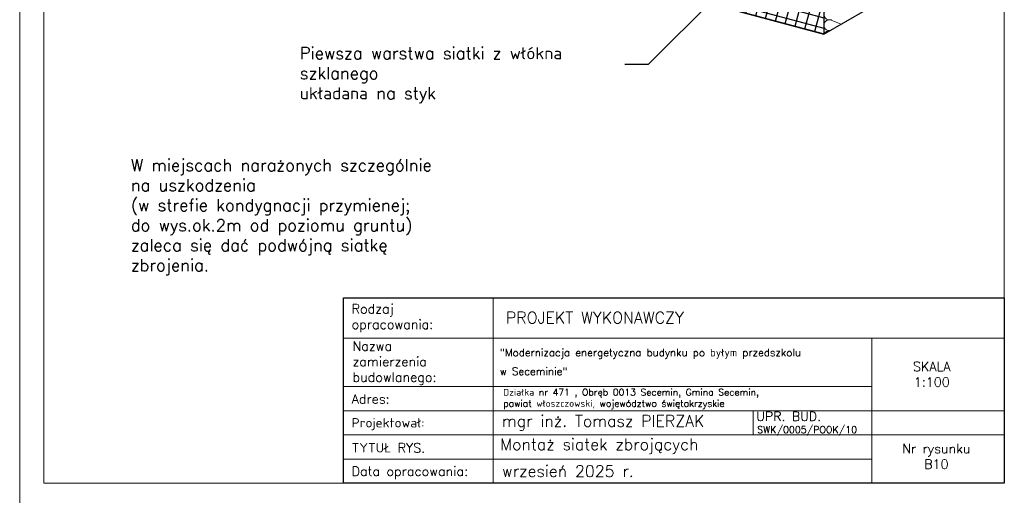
# Model space of a CAD drawing. Header units: millimetres. Extents: x 0 to 152651, y 46550 to 81081.
# Tile 105 of 109: x 146351 to 148401, y 78136 to 79127. Entities that reach past the tile are written whole.
import ezdxf

# ---------------------------------------------------------------- set-up
doc = ezdxf.new("R2010")
doc.units = ezdxf.units.MM
doc.layers.add('cienka', color=3, linetype='Continuous', lineweight=18)
doc.layers.add('opisy', color=4, linetype='Continuous', lineweight=18)
doc.styles.add('KASIA', font='romans.shx', dxfattribs={"height": 20})
doc.styles.get("Standard").update_dxf_attribs({"font": 'GOTHIC.TTF'})
doc.styles.add('style1', font='simplex.shx')
doc.dimstyles.new('ocieplenie', dxfattribs={"dimtxt": 40, "dimasz": 15, "dimexe": 10, "dimexo": 20, "dimgap": 6, "dimtad": 1, "dimdec": 0, "dimzin": 1, "dimtxsty": 'style1', "dimblk": 'SMALL', "dimcen": 50, "dimclrd": 8, "dimclre": 8, "dimclrt": 2, "dimadec": 0, "dimazin": 0, "dimtfac": 1, "dimtdec": 0, "dimtmove": 0, "dimatfit": 3, "dimfxl": 1, "dimarcsym": 0})

# ---------------------------------------------------------------- blocks, each defined once
blk = doc.blocks.new('_Small')
at = {"color": 0, "linetype": 'ByBlock', "lineweight": -2}
blk.add_circle((0, 0), 0.25, dxfattribs=at)

msp = doc.modelspace()

# ---------------------------------------------------------------- hatches: boundary and pattern name
h = msp.add_hatch()
h.set_pattern_fill('ANSI37', color=256, scale=6.666667, angle=30, style=0)
h.set_pattern_definition([(75, (172348.243, 73118.032), (-20.44543, 5.478336), []), (165, (172348.243, 73118.032), (-5.478336, -20.44543), [])])
h.paths.add_polyline_path([(148025.465, 79763.978), (147703.49, 79850.251), (147703.49, 79183.584), (148025.465, 79097.311)])

# ---------------------------------------------------------------- linework, layer by layer
for p, q in [((148025.465, 80097.311), (148025.465, 79097.311)), ((148024.033, 79097.695), (147059.539, 79356.13)), ((148025.465, 79097.311), (147059.539, 79356.13)), ((148025.465, 79097.311), (148225.877, 79213.019)), ((147703.49, 79183.584), (148025.465, 79097.311))]:
    msp.add_line(p, q)
at = {"color": 4, "lineweight": 0}
msp.add_line((148061.611, 79118.18), (148040.595, 79126.05), dxfattribs=at)
for centre, start, end in [((148036.659, 79137.987), 69.470237, 292.752216), ((148036.659, 79115.538), 69.470237, 275.19242), ((148036.659, 79093.09), 85.520504, 154.479496)]:
    msp.add_arc(centre, 11.224, start, end, dxfattribs=at)
at = {"layer": 'cienka'}
for p, q in [((146351.116, 81081.419), (146351.116, 78111.419)), ((146351.116, 78111.419), (146351.116, 81081.419)), ((146351.116, 78111.419), (146351.116, 81081.419)), ((146401.116, 78161.419), (146401.116, 81031.419)), ((146401.116, 78161.419), (146401.116, 81031.419)), ((148401.116, 81031.419), (148401.116, 78161.419)), ((147878.095, 78313.166), (147878.095, 78262.817)), ((148089.116, 78262.185), (148401.116, 78262.185)), ((148401.116, 78161.419), (146401.116, 78161.419))]:
    msp.add_line(p, q, dxfattribs=at)
at = {"layer": 'opisy', "linetype": 'Continuous', "lineweight": 0, "flags": 128}
for points in [[(147025.407, 78161.419), (147025.407, 78547.717), (147336.696, 78547.683), (147336.696, 78161.385)], [(148125.116, 78463.717), (148401.116, 78463.717), (148401.116, 78312.534), (148125.116, 78312.534)]]:
    msp.add_lwpolyline(points, close=True, dxfattribs=at)
for points in [[(147025.407, 78547.7), (148401.116, 78547.7), (148401.116, 78463.717), (147025.407, 78463.717)], [(148065.116, 78547.7), (148401.116, 78547.7)], [(147025.407, 78362.934), (148125.116, 78362.934), (148125.116, 78211.785), (147025.407, 78211.785)], [(147025.407, 78312.534), (148125.116, 78312.534), (148125.116, 78262.185), (147025.407, 78262.185)], [(148065.116, 78312.534), (148401.116, 78312.534)], [(147025.407, 78262.185), (148125.116, 78262.185), (148125.116, 78211.802), (147025.407, 78211.802)], [(147061.407, 78211.802), (148125.116, 78211.802), (148125.116, 78161.419), (147061.407, 78161.419)]]:
    msp.add_lwpolyline(points, dxfattribs=at)
at = {"layer": 'opisy', "lineweight": 25}
msp.add_lwpolyline([(147025.407, 78547.7), (148401.116, 78547.7), (148401.116, 78161.419), (147025.407, 78161.419)], close=True, dxfattribs=at)

# ---------------------------------------------------------------- texts
at = {"color": 2, "insert": (146934.29, 79069.783), "char_height": 25, "width": 680.50094, "attachment_point": 1}
msp.add_mtext('{\\Fromans|c0;Piewsza warstwa siatki z włókna szklanego\\Pukładana na styk}', dxfattribs=at)
at = {"layer": 'cienka', "insert": (146582.458, 78836.519), "char_height": 25, "width": 683.87757, "attachment_point": 1}
msp.add_mtext('\\pxt64;{\\Fromans|c0;W miejscach narażonych szczególnie na uszkodzenia \\Fromans|c238;^J\\Fromans|c0;(w strefie kondygnacji przymienej; do wys.ok.2m od poziomu gruntu) zaleca się dać podwójną siatkę zbrojenia.}', dxfattribs=at)
at = {"layer": 'opisy', "linetype": 'Continuous', "lineweight": 0, "attachment_point": 4, "style": 'KASIA'}
for s, insert, char_height, width in [('\\A1;{\\H0.80952x;Rodzaj opracowania:}', (147042.233, 78505.43), 24, 141.54434), ('\\A1;\\pxql;PROJEKT WYKONAWCZY', (147363.584, 78506.511), 24, 946.31605), ('\\A1;\\pxql;{\\H0.80952x;Nazwa \\Pzamierzenia\\Pbudowlanego:}', (147044.05, 78411.733), 24, 141.54434), ('\\A1;\\pxsm1.5,qj;"Modernizacja energetyczna budynku po byłym przedszkolu\\P\\pq*;w Seceminie"', (147350.693, 78414.233), 15.6, 766.2055), ('\\A1;\\pxqc;{\\H0.80952x;SKALA\\P1:100}', (147876.12, 78388.516), 24, 747.85817), ('\\A1;Działka nr 471 , Obręb 0013 Secemin, Gmina Secemin,\\Ppowiat włoszczowski, województwo świętokrzyskie', (147357.803, 78337.097), 14, 756.99257), ('\\A1;\\pxql;{\\H0.80952x;Adres:}', (147042.233, 78337.037), 24, 141.54434), ('\\A1;UPR. BUD.', (147884.605, 78301.001), 19.2, 598.28653), ('\\A1;\\pxql;{\\H0.80952x;Projektował:}', (147042.233, 78284.559), 24, 747.85817), ('\\A1;mgr inż. Tomasz PIERZAK', (147355.074, 78287.251), 24, 747.85817), ('\\A1;SWK/0005/POOK/10', (147886.611, 78270.709), 14.4, 448.7149), ('\\A1;\\pxql;{\\H0.80952x;TYTUŁ RYS.}', (147042.233, 78235.355), 24, 747.85817), ('\\A1;Montaż siatek zbrojących', (147351.798, 78238.585), 24, 747.85817), ('\\A1;\\pxqc;{\\H0.80952x;Nr rysunku\\PB10}', (147885.747, 78217.499), 24, 747.85817), ('\\A1;\\pxql;{\\H0.80952x;Data opracowania:}', (147042.233, 78183.317), 24, 747.85817), ('\\A1;wrzesień 2025 r.', (147355.074, 78186.641), 24, 747.85817)]:
    msp.add_mtext(s, dxfattribs=dict(at, insert=insert, char_height=char_height, width=width))

# ---------------------------------------------------------------- leaders
at = {"lineweight": 0}
msp.add_leader([(147862.99, 79237.014), (147659.74, 79033.763), (147611.172, 79033.763)], dimstyle='ocieplenie', override={"dimasz": 60, "dimtad": 0}, dxfattribs=at)

doc.saveas('drawing.dxf')
